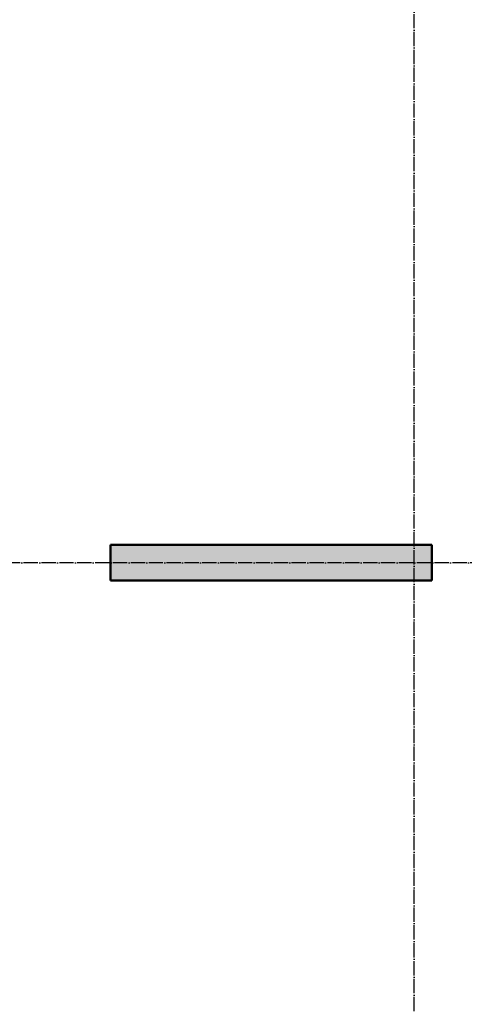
# Model space of a CAD drawing. Header units: millimetres. Extents: x -27380 to 48638, y 46540 to 72525.
# Tile 52 of 106: x 4491 to 6981, y 54786 to 60302. Entities that reach past the tile are written whole.
import ezdxf

# ---------------------------------------------------------------- set-up
doc = ezdxf.new("R2010")
doc.units = ezdxf.units.MM
doc.linetypes.add('______11', pattern=[100, 80, -10, 0, -10])
doc.linetypes.add('______5', pattern=[220, 160, -20, 20, -20])
doc.layers.add('Осевая линия_ общее', color=7, linetype='______5', lineweight=13, true_color=0xa0a0a0)

msp = doc.modelspace()

# ---------------------------------------------------------------- hatches: boundary and pattern name
at = {"linetype": 'Continuous', "lineweight": 13, "transparency": 33554687}
msp.add_hatch(color=7, dxfattribs=at).paths.add_polyline_path([(5000, 57360), (5000, 57160), (6800, 57160), (6800, 57360)])

# ---------------------------------------------------------------- linework, layer by layer
at = {"color": 7, "linetype": 'Continuous', "lineweight": 50, "transparency": 33554687}
for p, q in [((5000, 57160), (5000, 57360)), ((5000, 57360), (6800, 57360)), ((6800, 57360), (6800, 57160)), ((6800, 57160), (5000, 57160))]:
    msp.add_line(p, q, dxfattribs=at)
at = {"layer": 'Осевая линия_ общее', "color": 253, "linetype": '______11', "lineweight": -3, "true_color": 0xa0a0a0, "transparency": 33554687}
for p, q in [((6700, 46640), (6700, 69548.2)), ((14202, 57260), (-2131.8, 57260))]:
    msp.add_line(p, q, dxfattribs=at)

doc.saveas('drawing.dxf')
